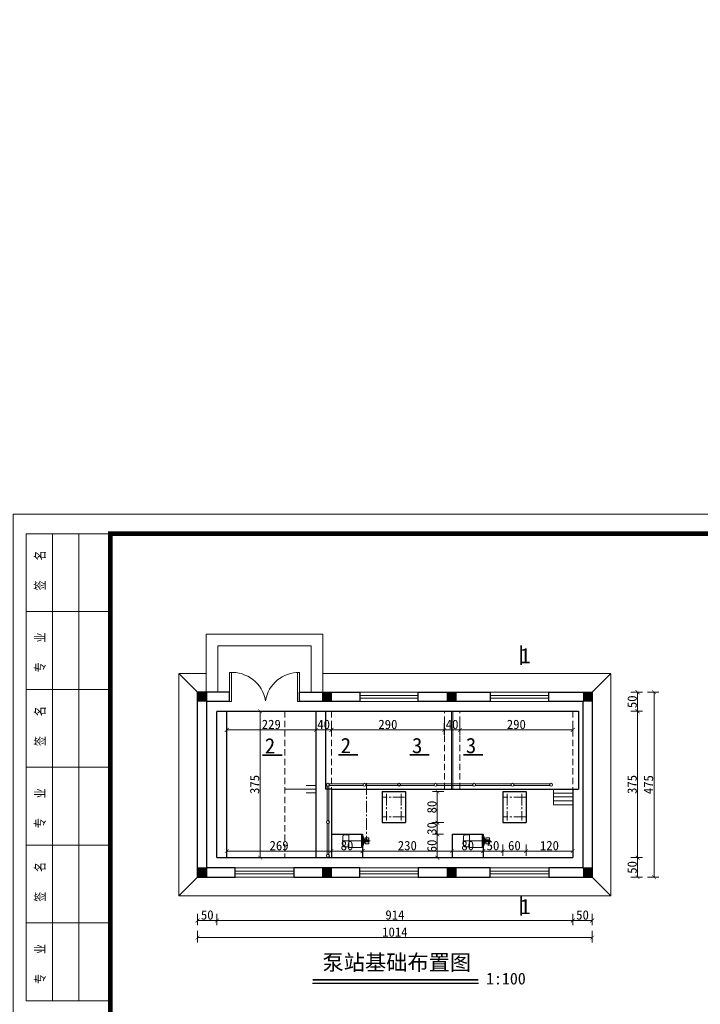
# Model space of a CAD drawing. Extents: x -13074 to 1448651, y 3648755 to 8081248.
# Tile 81 of 173: x 559942 to 560116, y 3858122 to 3858375. Entities that reach past the tile are written whole.
import ezdxf
from ezdxf.lldxf.tags import DXFTag

# ---------------------------------------------------------------- set-up
doc = ezdxf.new("R2010")
doc.units = 0
doc.header["$PDMODE"] = 32
doc.header["$PDSIZE"] = 0.2
for name, pattern in [('ACAD_ISO04W100', [30, 24, -3, 0, -3]), ('CENTER2', [1.125, 0.75, -0.125, 0.125, -0.125]), ('HIDDEN2', [0.1875, 0.125, -0.0625])]:
    doc.linetypes.add(name, pattern=pattern)
doc.layers.get('0').update_dxf_attribs({"linetype": 'CONTINUOUS'})
doc.layers.get('Defpoints').update_dxf_attribs({"linetype": 'CONTINUOUS'})
for name, color, linetype, lineweight in [('0.09标注线', 3, 'CONTINUOUS', 9), ('0.15虚线', 1, 'HIDDEN2', 15), ('0.30粗线', 7, 'CONTINUOUS', 30), ('0.30粗蓝', 4, 'CONTINUOUS', 30), ('SHEET', 1, 'CONTINUOUS', 15), ('文字', 7, 'CONTINUOUS', 15), ('新建路', 7, 'CONTINUOUS', 40), ('标注', 6, 'CONTINUOUS', 9), ('标注线', 7, 'CONTINUOUS', 18), ('粗实线', 1, 'CONTINUOUS', 40), ('粗线', 7, 'CONTINUOUS', 35), ('细实线', 3, 'CONTINUOUS', 20), ('细线', 7, 'CONTINUOUS', 15)]:
    doc.layers.add(name, color=color, linetype=linetype, lineweight=lineweight)
for name, color, linetype in [('DIM', 3, 'CONTINUOUS'), ('LVTRY', 6, 'CONTINUOUS'), ('PUB_DIM', 3, 'CONTINUOUS'), ('WINDOW', 4, 'CONTINUOUS')]:
    doc.layers.add(name, color=color, linetype=linetype)
doc.styles.add('-仿宋_GB2312', font='FangSong_GB2312.ttf')
doc.styles.add('FHZ', font='FangSong_GB2312.ttf', dxfattribs={"width": 0.707, "height": 300})
doc.styles.add('TSSD_Dimension', font='tssdeng.shx', dxfattribs={"width": 0.7, "bigfont": '1hztxt.shx'})
tags = doc.linetypes.add('CENTER', pattern=[2, 1.25, -0.25, 0.25, -0.25]).pattern_tags.tags
tags[10:11] = [DXFTag(74, 4), DXFTag(75, 0), DXFTag(340, '0'), DXFTag(46, 1.0), DXFTag(50, 0.0), DXFTag(44, 0.0), DXFTag(45, 0.0)]
tags[8:9] = [DXFTag(74, 4), DXFTag(75, 0), DXFTag(340, '0'), DXFTag(46, 1.0), DXFTag(50, 0.0), DXFTag(44, 0.0), DXFTag(45, 0.0)]
tags[6:7] = [DXFTag(74, 4), DXFTag(75, 0), DXFTag(340, '0'), DXFTag(46, 1.0), DXFTag(50, 0.0), DXFTag(44, 0.0), DXFTag(45, 0.0)]
tags[4:5] = [DXFTag(74, 4), DXFTag(75, 0), DXFTag(340, '0'), DXFTag(46, 1.0), DXFTag(50, 0.0), DXFTag(44, 0.0), DXFTag(45, 0.0)]
doc.dimstyles.new('TSSD_100_100', dxfattribs={"dimtxt": 300, "dimasz": 100, "dimexe": 100, "dimexo": 250, "dimgap": 100, "dimtad": 1, "dimdec": 0, "dimzin": 0, "dimdsep": 46, "dimtxsty": 'TSSD_Dimension', "dimblk": 'ARCHTICK', "dimcen": 0, "dimdle": 100, "dimclrt": 7, "dimadec": 0, "dimazin": 0, "dimtfac": 1, "dimtdec": 0, "dimtix": 1, "dimtmove": 2, "dimatfit": 3, "dimfxl": 1, "dimtolj": 1, "dimtzin": 0, "dimarcsym": 0})
doc.dimstyles.new('zzzz STANDARD', dxfattribs={"dimtxt": 2.3, "dimasz": 1, "dimexe": 1.25, "dimexo": 1.5, "dimgap": 0.2, "dimtad": 1, "dimdec": 0, "dimlfac": 10, "dimzin": 0, "dimdsep": 46, "dimtxsty": '-仿宋_GB2312', "dimblk": 'ARCHTICK', "dimcen": 0.09, "dimadec": 0, "dimazin": 0, "dimtfac": 1, "dimtdec": 0, "dimtix": 1, "dimtmove": 2, "dimatfit": 3, "dimfxl": 1.7, "dimfxlon": 1, "dimtolj": 1, "dimtzin": 0, "dimlwd": 9, "dimlwe": 9, "dimarcsym": 0})

# ---------------------------------------------------------------- blocks, each defined once
blk = doc.blocks.new('_ARCHTICK')
at = {"color": 0, "linetype": 'ByBlock', "const_width": 0.15}
blk.add_lwpolyline([(-0.5, -0.5), (0.5, 0.5)], dxfattribs=at)
blk = doc.blocks.new('*D1656')
at = {"layer": 'Defpoints', "color": 0, "lineweight": 13}
for p in [(795706, 267581), (795535, 266220), (795733, 266164), (795134, 265865), (795134, 265865)]:
    blk.add_point(p, dxfattribs=at)
at = {"layer": 'PUB_DIM', "color": 0, "lineweight": -2}
blk.add_arc((795134, 265865), 536, 26.5651, 71.5651, dxfattribs=at)
at = {"layer": 'PUB_DIM', "color": 0, "lineweight": -2, "xscale": 100, "yscale": 100, "zscale": 100}
for p, rotation in [((795303, 266373), 161.5650511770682), ((795614, 266104), 296.5650511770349)]:
    blk.add_blockref('_ARCHTICK', p, dxfattribs=dict(at, rotation=rotation))
blk = doc.blocks.new('*D3154')
at = {"layer": 'Defpoints', "color": 0, "linetype": 'Continuous', "lineweight": 13}
for p in [(560025.24, 3858197.53, -1.09), (560003.43, 3858159.93), (560011.74, 3858159.93, -1.09)]:
    blk.add_point(p, dxfattribs=at)
at = {"layer": '新建路', "color": 0, "linetype": 'Continuous', "lineweight": 9}
for p, q in [((560005.13, 3858197.53), (560002.18, 3858197.53)), ((560003.43, 3858197.53), (560003.43, 3858159.93)), ((560005.11, 3858159.93), (560002.18, 3858159.93))]:
    blk.add_line(p, q, dxfattribs=at)
for p, rotation in [((560003.43, 3858197.53), 90), ((560003.43, 3858159.93), 270)]:
    blk.add_blockref('_ARCHTICK', p, dxfattribs=dict(at, rotation=rotation))
at = {"layer": '新建路', "color": 0, "linetype": 'Continuous', "lineweight": 13, "insert": (560002.03, 3858178.73), "char_height": 2.4, "attachment_point": 5, "rotation": 90, "style": '-仿宋_GB2312'}
blk.add_mtext('\\A1;375', dxfattribs=at)
blk = doc.blocks.new('*D3155')
at = {"layer": 'Defpoints', "color": 0, "linetype": 'Continuous', "lineweight": 13}
for p in [(559994.84, 3858197.43, -1.09), (560017.74, 3858197.53, -1.09), (560017.74, 3858192.74)]:
    blk.add_point(p, dxfattribs=at)
at = {"layer": '新建路', "color": 0, "linetype": 'Continuous', "lineweight": 9}
for p, q in [((559994.84, 3858194.39), (559994.84, 3858191.49)), ((560017.74, 3858194.39), (560017.74, 3858191.49)), ((559994.84, 3858192.74), (560017.74, 3858192.74))]:
    blk.add_line(p, q, dxfattribs=at)
at = {"layer": '新建路', "color": 0, "linetype": 'Continuous', "lineweight": 9, "rotation": 180}
blk.add_blockref('_ARCHTICK', (559994.84, 3858192.74), dxfattribs=at)
at = {"layer": '新建路', "color": 0, "linetype": 'Continuous', "lineweight": 9}
blk.add_blockref('_ARCHTICK', (560017.74, 3858192.74), dxfattribs=at)
at = {"layer": '新建路', "color": 0, "linetype": 'Continuous', "lineweight": 13, "insert": (560006.29, 3858194.14), "char_height": 2.4, "attachment_point": 5, "style": '-仿宋_GB2312'}
blk.add_mtext('\\A1;229', dxfattribs=at)
blk = doc.blocks.new('*D3156')
at = {"layer": 'Defpoints', "color": 0, "linetype": 'Continuous', "lineweight": 13}
for p in [(560021.74, 3858197.53, -1.09), (560050.74, 3858197.53), (560050.74, 3858192.74)]:
    blk.add_point(p, dxfattribs=at)
at = {"layer": '新建路', "color": 0, "linetype": 'Continuous', "lineweight": 9}
for p, q in [((560021.74, 3858194.39), (560021.74, 3858191.49)), ((560050.74, 3858194.44), (560050.74, 3858191.49)), ((560021.74, 3858192.74), (560050.74, 3858192.74))]:
    blk.add_line(p, q, dxfattribs=at)
at = {"layer": '新建路', "color": 0, "linetype": 'Continuous', "lineweight": 9, "rotation": 180}
blk.add_blockref('_ARCHTICK', (560021.74, 3858192.74), dxfattribs=at)
at = {"layer": '新建路', "color": 0, "linetype": 'Continuous', "lineweight": 9}
blk.add_blockref('_ARCHTICK', (560050.74, 3858192.74), dxfattribs=at)
at = {"layer": '新建路', "color": 0, "linetype": 'Continuous', "lineweight": 13, "insert": (560036.24, 3858194.14), "char_height": 2.4, "attachment_point": 5, "style": '-仿宋_GB2312'}
blk.add_mtext('\\A1;290', dxfattribs=at)
blk = doc.blocks.new('*D3157')
at = {"layer": 'Defpoints', "color": 0, "linetype": 'Continuous', "lineweight": 13}
for p in [(560054.74, 3858197.53), (560083.74, 3858197.53, -1.09), (560083.74, 3858192.74)]:
    blk.add_point(p, dxfattribs=at)
at = {"layer": '新建路', "color": 0, "linetype": 'Continuous', "lineweight": 9}
for p, q in [((560054.74, 3858194.44), (560054.74, 3858191.49)), ((560083.74, 3858194.39), (560083.74, 3858191.49)), ((560054.74, 3858192.74), (560083.74, 3858192.74))]:
    blk.add_line(p, q, dxfattribs=at)
at = {"layer": '新建路', "color": 0, "linetype": 'Continuous', "lineweight": 9, "rotation": 180}
blk.add_blockref('_ARCHTICK', (560054.74, 3858192.74), dxfattribs=at)
at = {"layer": '新建路', "color": 0, "linetype": 'Continuous', "lineweight": 9}
blk.add_blockref('_ARCHTICK', (560083.74, 3858192.74), dxfattribs=at)
at = {"layer": '新建路', "color": 0, "linetype": 'Continuous', "lineweight": 13, "insert": (560069.24, 3858194.14), "char_height": 2.4, "attachment_point": 5, "style": '-仿宋_GB2312'}
blk.add_mtext('\\A1;290', dxfattribs=at)
blk = doc.blocks.new('*D3160')
at = {"layer": 'Defpoints', "color": 0, "linetype": 'Continuous', "lineweight": 13}
for p in [(560060.74, 3858161.61), (560052.74, 3858159.93, -1.09), (560060.74, 3858159.93, -1.09)]:
    blk.add_point(p, dxfattribs=at)
at = {"layer": '新建路', "color": 0, "linetype": 'Continuous', "lineweight": 9}
for p, q in [((560052.74, 3858161.69), (560052.74, 3858162.86)), ((560052.74, 3858161.61), (560060.74, 3858161.61)), ((560060.74, 3858161.69), (560060.74, 3858162.86))]:
    blk.add_line(p, q, dxfattribs=at)
at = {"layer": '新建路', "color": 0, "linetype": 'Continuous', "lineweight": 9, "rotation": 180}
blk.add_blockref('_ARCHTICK', (560052.74, 3858161.61), dxfattribs=at)
at = {"layer": '新建路', "color": 0, "linetype": 'Continuous', "lineweight": 9}
blk.add_blockref('_ARCHTICK', (560060.74, 3858161.61), dxfattribs=at)
at = {"layer": '新建路', "color": 0, "linetype": 'Continuous', "lineweight": 13, "insert": (560056.74, 3858163.01), "char_height": 2.4, "attachment_point": 5, "style": '-仿宋_GB2312'}
blk.add_mtext('\\A1;80', dxfattribs=at)
blk = doc.blocks.new('*D3162')
at = {"layer": 'Defpoints', "color": 0, "linetype": 'Continuous', "lineweight": 13}
for p in [(560071.74, 3858168.93, -1.09), (560083.74, 3858168.03, -1.09), (560083.74, 3858161.61)]:
    blk.add_point(p, dxfattribs=at)
at = {"layer": '新建路', "color": 0, "linetype": 'Continuous', "lineweight": 9}
for p, q in [((560071.74, 3858163.29), (560071.74, 3858160.36)), ((560071.74, 3858161.61), (560083.74, 3858161.61)), ((560083.74, 3858163.28), (560083.74, 3858160.36))]:
    blk.add_line(p, q, dxfattribs=at)
at = {"layer": '新建路', "color": 0, "linetype": 'Continuous', "lineweight": 9, "rotation": 180}
blk.add_blockref('_ARCHTICK', (560071.74, 3858161.61), dxfattribs=at)
at = {"layer": '新建路', "color": 0, "linetype": 'Continuous', "lineweight": 9}
blk.add_blockref('_ARCHTICK', (560083.74, 3858161.61), dxfattribs=at)
at = {"layer": '新建路', "color": 0, "linetype": 'Continuous', "lineweight": 13, "insert": (560077.74, 3858163.01), "char_height": 2.4, "attachment_point": 5, "style": '-仿宋_GB2312'}
blk.add_mtext('\\A1;120', dxfattribs=at)
blk = doc.blocks.new('*D3163')
at = {"layer": 'Defpoints', "color": 0, "linetype": 'Continuous', "lineweight": 13}
for p in [(560048.94, 3858165.93), (560052.74, 3858165.93, -1.09), (560052.74, 3858159.93, -1.09)]:
    blk.add_point(p, dxfattribs=at)
at = {"layer": '新建路', "color": 0, "linetype": 'Continuous', "lineweight": 9}
for p, q in [((560050.57, 3858165.93), (560047.69, 3858165.93)), ((560048.94, 3858159.93), (560048.94, 3858165.93)), ((560050.57, 3858159.93), (560047.69, 3858159.93))]:
    blk.add_line(p, q, dxfattribs=at)
for p, rotation in [((560048.94, 3858165.93), 90), ((560048.94, 3858159.93), 270)]:
    blk.add_blockref('_ARCHTICK', p, dxfattribs=dict(at, rotation=rotation))
at = {"layer": '新建路', "color": 0, "linetype": 'Continuous', "lineweight": 13, "insert": (560047.54, 3858162.93), "char_height": 2.4, "attachment_point": 5, "rotation": 90, "style": '-仿宋_GB2312'}
blk.add_mtext('\\A1;60', dxfattribs=at)
blk = doc.blocks.new('*D3164')
at = {"layer": 'Defpoints', "color": 0, "linetype": 'Continuous', "lineweight": 13}
for p in [(560048.94, 3858168.93), (560065.74, 3858168.93, -1.09), (560052.74, 3858165.93, -1.09)]:
    blk.add_point(p, dxfattribs=at)
at = {"layer": '新建路', "color": 0, "linetype": 'Continuous', "lineweight": 9}
for p, q in [((560048.94, 3858168.93), (560048.94, 3858169.93)), ((560050.63, 3858168.93), (560047.69, 3858168.93)), ((560048.94, 3858165.93), (560048.94, 3858168.93)), ((560050.57, 3858165.93), (560047.69, 3858165.93)), ((560048.94, 3858165.93), (560048.94, 3858164.93))]:
    blk.add_line(p, q, dxfattribs=at)
for p, rotation in [((560048.94, 3858168.93), 270), ((560048.94, 3858165.93), 90)]:
    blk.add_blockref('_ARCHTICK', p, dxfattribs=dict(at, rotation=rotation))
at = {"layer": '新建路', "color": 0, "linetype": 'Continuous', "lineweight": 13, "insert": (560047.54, 3858167.43), "char_height": 2.4, "attachment_point": 5, "rotation": 90, "style": '-仿宋_GB2312'}
blk.add_mtext('\\A1;30', dxfattribs=at)
blk = doc.blocks.new('*D3165')
at = {"layer": 'Defpoints', "color": 0, "linetype": 'Continuous', "lineweight": 13}
for p in [(560029.74, 3858161.61), (560029.74, 3858159.93, -1.09), (560052.74, 3858159.93, -1.09)]:
    blk.add_point(p, dxfattribs=at)
at = {"layer": '新建路', "color": 0, "linetype": 'Continuous', "lineweight": 9}
for p, q in [((560029.74, 3858161.69), (560029.74, 3858162.86)), ((560052.74, 3858161.61), (560029.74, 3858161.61)), ((560052.74, 3858161.69), (560052.74, 3858162.86))]:
    blk.add_line(p, q, dxfattribs=at)
at = {"layer": '新建路', "color": 0, "linetype": 'Continuous', "lineweight": 9, "rotation": 180}
blk.add_blockref('_ARCHTICK', (560029.74, 3858161.61), dxfattribs=at)
at = {"layer": '新建路', "color": 0, "linetype": 'Continuous', "lineweight": 9}
blk.add_blockref('_ARCHTICK', (560052.74, 3858161.61), dxfattribs=at)
at = {"layer": '新建路', "color": 0, "linetype": 'Continuous', "lineweight": 13, "insert": (560041.24, 3858163.01), "char_height": 2.4, "attachment_point": 5, "style": '-仿宋_GB2312'}
blk.add_mtext('\\A1;230', dxfattribs=at)
blk = doc.blocks.new('*D3166')
at = {"layer": 'Defpoints', "color": 0, "linetype": 'Continuous', "lineweight": 13}
for p in [(560021.74, 3858161.61), (560021.74, 3858159.93, -1.09), (560029.74, 3858159.93, -1.09)]:
    blk.add_point(p, dxfattribs=at)
at = {"layer": '新建路', "color": 0, "linetype": 'Continuous', "lineweight": 9}
for p, q in [((560021.74, 3858161.69), (560021.74, 3858162.86)), ((560029.74, 3858161.61), (560021.74, 3858161.61)), ((560029.74, 3858161.69), (560029.74, 3858162.86))]:
    blk.add_line(p, q, dxfattribs=at)
at = {"layer": '新建路', "color": 0, "linetype": 'Continuous', "lineweight": 9, "rotation": 180}
blk.add_blockref('_ARCHTICK', (560021.74, 3858161.61), dxfattribs=at)
at = {"layer": '新建路', "color": 0, "linetype": 'Continuous', "lineweight": 9}
blk.add_blockref('_ARCHTICK', (560029.74, 3858161.61), dxfattribs=at)
at = {"layer": '新建路', "color": 0, "linetype": 'Continuous', "lineweight": 13, "insert": (560025.74, 3858163.01), "char_height": 2.4, "attachment_point": 5, "style": '-仿宋_GB2312'}
blk.add_mtext('\\A1;80', dxfattribs=at)
blk = doc.blocks.new('*D3167')
at = {"layer": 'Defpoints', "color": 0, "linetype": 'Continuous', "lineweight": 13}
for p in [(559994.84, 3858161.61), (559994.84, 3858159.93, -1.09), (560021.74, 3858159.93, -1.09)]:
    blk.add_point(p, dxfattribs=at)
at = {"layer": '新建路', "color": 0, "linetype": 'Continuous', "lineweight": 9}
for p, q in [((559994.84, 3858161.69), (559994.84, 3858162.86)), ((560021.74, 3858161.61), (559994.84, 3858161.61)), ((560021.74, 3858161.69), (560021.74, 3858162.86))]:
    blk.add_line(p, q, dxfattribs=at)
at = {"layer": '新建路', "color": 0, "linetype": 'Continuous', "lineweight": 9, "rotation": 180}
blk.add_blockref('_ARCHTICK', (559994.84, 3858161.61), dxfattribs=at)
at = {"layer": '新建路', "color": 0, "linetype": 'Continuous', "lineweight": 9}
blk.add_blockref('_ARCHTICK', (560021.74, 3858161.61), dxfattribs=at)
at = {"layer": '新建路', "color": 0, "linetype": 'Continuous', "lineweight": 13, "insert": (560008.29, 3858163.01), "char_height": 2.4, "attachment_point": 5, "style": '-仿宋_GB2312'}
blk.add_mtext('\\A1;269', dxfattribs=at)
blk = doc.blocks.new('*D3169')
at = {"layer": 'Defpoints', "color": 0, "linetype": 'Continuous', "lineweight": 13}
for p in [(560017.74, 3858197.53, -1.09), (560021.74, 3858197.53, -1.09), (560021.74, 3858192.74)]:
    blk.add_point(p, dxfattribs=at)
at = {"layer": '新建路', "color": 0, "linetype": 'Continuous', "lineweight": 9}
for p, q in [((560017.74, 3858194.39), (560017.74, 3858191.49)), ((560021.74, 3858194.39), (560021.74, 3858191.49)), ((560017.74, 3858192.74), (560021.74, 3858192.74))]:
    blk.add_line(p, q, dxfattribs=at)
at = {"layer": '新建路', "color": 0, "linetype": 'Continuous', "lineweight": 9, "rotation": 180}
blk.add_blockref('_ARCHTICK', (560017.74, 3858192.74), dxfattribs=at)
at = {"layer": '新建路', "color": 0, "linetype": 'Continuous', "lineweight": 9}
blk.add_blockref('_ARCHTICK', (560021.74, 3858192.74), dxfattribs=at)
at = {"layer": '新建路', "color": 0, "linetype": 'Continuous', "lineweight": 13, "insert": (560019.74, 3858194.14), "char_height": 2.4, "attachment_point": 5, "style": '-仿宋_GB2312'}
blk.add_mtext('\\A1;40', dxfattribs=at)
blk = doc.blocks.new('*D3538')
at = {"layer": 'Defpoints', "color": 0, "linetype": 'Continuous', "lineweight": 13}
for p in [(559987.34, 3858154.93, -1.09), (560088.74, 3858154.93, -1.09), (559987.34, 3858139.4)]:
    blk.add_point(p, dxfattribs=at)
at = {"layer": '新建路', "color": 0, "linetype": 'Continuous', "lineweight": 9}
for p, q in [((559987.34, 3858141.1), (559987.34, 3858138.15)), ((560088.74, 3858139.4), (559987.34, 3858139.4)), ((560088.74, 3858141.1), (560088.74, 3858138.15))]:
    blk.add_line(p, q, dxfattribs=at)
at = {"layer": '新建路', "color": 0, "linetype": 'Continuous', "lineweight": 9, "rotation": 180}
blk.add_blockref('_ARCHTICK', (559987.34, 3858139.4), dxfattribs=at)
at = {"layer": '新建路', "color": 0, "linetype": 'Continuous', "lineweight": 9}
blk.add_blockref('_ARCHTICK', (560088.74, 3858139.4), dxfattribs=at)
at = {"layer": '新建路', "color": 0, "linetype": 'Continuous', "lineweight": 13, "insert": (560038.04, 3858140.8), "char_height": 2.4, "attachment_point": 5, "style": '-仿宋_GB2312'}
blk.add_mtext('\\A1;1014', dxfattribs=at)
blk = doc.blocks.new('123')
at = {"layer": 'PUB_DIM', "color": 7}
dim = blk.add_angular_dim_2l(base=(795535.2, 266220.4), line1=((795732.5, 266163.8), (795133.8, 265864.5)), line2=((795133.8, 265864.5), (795706, 267580.9)), text=' ', dimstyle='TSSD_100_100', dxfattribs=at)
dim.commit()
dim.dimension.update_dxf_attribs({"geometry": '*D1656', "text_midpoint": (426562.1, 722353.3)})

msp = doc.modelspace()

# ---------------------------------------------------------------- hatches: boundary and pattern name
at = {"linetype": 'Continuous', "lineweight": 13}
h = msp.add_hatch(color=256, dxfattribs=at)
h.paths.add_polyline_path([(559989.743, 3858201.228), (559988.543, 3858201.228), (559988.543, 3858202.428), (559989.743, 3858202.428)])
h.paths.add_polyline_path([(559988.543, 3858200.028), (559987.343, 3858200.028), (559987.343, 3858201.228), (559988.543, 3858201.228)])
h.paths.add_polyline_path([(559988.543, 3858201.228), (559987.343, 3858201.228), (559987.343, 3858202.428), (559988.543, 3858202.428)])
h.paths.add_polyline_path([(559989.743, 3858200.028), (559988.543, 3858200.028), (559988.543, 3858201.228), (559989.743, 3858201.228)])
h = msp.add_hatch(color=256, dxfattribs=at)
h.paths.add_polyline_path([(560021.743, 3858201.228), (560020.543, 3858201.228), (560020.543, 3858202.428), (560021.743, 3858202.428)])
h.paths.add_polyline_path([(560020.543, 3858200.028), (560019.343, 3858200.028), (560019.343, 3858201.228), (560020.543, 3858201.228)])
h.paths.add_polyline_path([(560020.543, 3858201.228), (560019.343, 3858201.228), (560019.343, 3858202.428), (560020.543, 3858202.428)])
h.paths.add_polyline_path([(560021.743, 3858200.028), (560020.543, 3858200.028), (560020.543, 3858201.228), (560021.743, 3858201.228)])
h = msp.add_hatch(color=256, dxfattribs=at)
h.paths.add_polyline_path([(560053.743, 3858201.228), (560052.543, 3858201.228), (560052.543, 3858202.428), (560053.743, 3858202.428)])
h.paths.add_polyline_path([(560052.543, 3858200.028), (560051.343, 3858200.028), (560051.343, 3858201.228), (560052.543, 3858201.228)])
h.paths.add_polyline_path([(560052.543, 3858201.228), (560051.343, 3858201.228), (560051.343, 3858202.428), (560052.543, 3858202.428)])
h.paths.add_polyline_path([(560053.743, 3858200.028), (560052.543, 3858200.028), (560052.543, 3858201.228), (560053.743, 3858201.228)])
h = msp.add_hatch(color=256, dxfattribs=at)
h.paths.add_polyline_path([(560088.743, 3858201.228), (560087.543, 3858201.228), (560087.543, 3858202.428), (560088.743, 3858202.428)])
h.paths.add_polyline_path([(560087.543, 3858200.028), (560086.343, 3858200.028), (560086.343, 3858201.228), (560087.543, 3858201.228)])
h.paths.add_polyline_path([(560087.543, 3858201.228), (560086.343, 3858201.228), (560086.343, 3858202.428), (560087.543, 3858202.428)])
h.paths.add_polyline_path([(560088.743, 3858200.028), (560087.543, 3858200.028), (560087.543, 3858201.228), (560088.743, 3858201.228)])
h = msp.add_hatch(color=256, dxfattribs=at)
h.paths.add_polyline_path([(559988.543, 3858157.33), (559989.743, 3858157.33), (559989.743, 3858156.13), (559988.543, 3858156.13)])
h.paths.add_polyline_path([(559988.543, 3858156.13), (559988.543, 3858154.93), (559987.343, 3858154.93), (559987.343, 3858156.13)])
h.paths.add_polyline_path([(559988.543, 3858156.13), (559987.343, 3858156.13), (559987.343, 3858157.33), (559988.543, 3858157.33)])
h.paths.add_polyline_path([(559988.543, 3858156.13), (559989.743, 3858156.13), (559989.743, 3858154.93), (559988.543, 3858154.93)])
h = msp.add_hatch(color=256, dxfattribs=at)
h.paths.add_polyline_path([(560021.743, 3858156.13), (560020.543, 3858156.13), (560020.543, 3858157.33), (560021.743, 3858157.33)])
h.paths.add_polyline_path([(560020.543, 3858154.93), (560019.343, 3858154.93), (560019.343, 3858156.13), (560020.543, 3858156.13)])
h.paths.add_polyline_path([(560020.543, 3858156.13), (560019.343, 3858156.13), (560019.343, 3858157.33), (560020.543, 3858157.33)])
h.paths.add_polyline_path([(560021.743, 3858154.93), (560020.543, 3858154.93), (560020.543, 3858156.13), (560021.743, 3858156.13)])
h = msp.add_hatch(color=256, dxfattribs=at)
h.paths.add_polyline_path([(560053.743, 3858156.13), (560052.543, 3858156.13), (560052.543, 3858157.33), (560053.743, 3858157.33)])
h.paths.add_polyline_path([(560052.543, 3858154.93), (560051.343, 3858154.93), (560051.343, 3858156.13), (560052.543, 3858156.13)])
h.paths.add_polyline_path([(560052.543, 3858156.13), (560051.343, 3858156.13), (560051.343, 3858157.33), (560052.543, 3858157.33)])
h.paths.add_polyline_path([(560053.743, 3858154.93), (560052.543, 3858154.93), (560052.543, 3858156.13), (560053.743, 3858156.13)])
h = msp.add_hatch(color=256, dxfattribs=at)
h.paths.add_polyline_path([(560088.743, 3858156.13), (560087.543, 3858156.13), (560087.543, 3858157.33), (560088.743, 3858157.33)])
h.paths.add_polyline_path([(560087.543, 3858154.93), (560086.343, 3858154.93), (560086.343, 3858156.13), (560087.543, 3858156.13)])
h.paths.add_polyline_path([(560087.543, 3858156.13), (560086.343, 3858156.13), (560086.343, 3858157.33), (560087.543, 3858157.33)])
h.paths.add_polyline_path([(560088.743, 3858154.93), (560087.543, 3858154.93), (560087.543, 3858156.13), (560088.743, 3858156.13)])
h = msp.add_hatch(color=256, dxfattribs=at)
h.paths.add_polyline_path([(560088.743, 3858156.031), (560087.543, 3858156.031), (560087.543, 3858157.231), (560088.743, 3858157.231)])
h.paths.add_polyline_path([(560087.543, 3858154.831), (560086.343, 3858154.831), (560086.343, 3858156.031), (560087.543, 3858156.031)])
h.paths.add_polyline_path([(560087.543, 3858156.031), (560086.343, 3858156.031), (560086.343, 3858157.231), (560087.543, 3858157.231)])
h.paths.add_polyline_path([(560088.743, 3858154.831), (560087.543, 3858154.831), (560087.543, 3858156.031), (560088.743, 3858156.031)])

# ---------------------------------------------------------------- linework, layer by layer
for p, q in [((559989.743, 3858202.428, -1.093), (559987.343, 3858202.428, -1.093)), ((559989.743, 3858202.428, -1.093), (559989.743, 3858200.028, -1.093)), ((560021.743, 3858202.428, -1.093), (560019.343, 3858202.428, -1.093)), ((560021.743, 3858202.428, -1.093), (560021.743, 3858200.028, -1.093)), ((560053.743, 3858202.428, -1.093), (560051.343, 3858202.428, -1.093)), ((560053.743, 3858202.428, -1.093), (560053.743, 3858200.028, -1.093)), ((560088.743, 3858202.428, -1.093), (560086.343, 3858202.428, -1.093)), ((560088.743, 3858202.428, -1.093), (560088.743, 3858200.028, -1.093)), ((559989.743, 3858157.33, -1.089), (559987.343, 3858157.33, -1.089)), ((559989.743, 3858157.33, -1.089), (559989.743, 3858154.93, -1.089)), ((560021.743, 3858157.33, -1.089), (560019.343, 3858157.33, -1.089)), ((560021.743, 3858157.33, -1.089), (560021.743, 3858154.93, -1.089)), ((560053.743, 3858157.33, -1.089), (560051.343, 3858157.33, -1.089)), ((560053.743, 3858157.33, -1.089), (560053.743, 3858154.93, -1.089)), ((560088.743, 3858157.33, -1.089), (560086.343, 3858157.33, -1.089)), ((560088.743, 3858157.231, -1.086), (560086.343, 3858157.231, -1.086)), ((560088.743, 3858157.33, -1.089), (560088.743, 3858154.93, -1.089)), ((560088.743, 3858157.231, -1.086), (560088.743, 3858154.831, -1.086))]:
    msp.add_line(p, q, dxfattribs=at)
msp.add_line((560059.511, 3858127.608), (560016.88, 3858127.635))
at = {"const_width": 0.461}
msp.add_lwpolyline([(560059.511, 3858128.535), (560016.936, 3858128.535)], dxfattribs=at)
at = {"layer": '0.09标注线', "linetype": 'Continuous', "lineweight": 35}
for p, q in [((560070.439, 3858214.424), (560070.439, 3858209.436)), ((560004.056, 3858186.23), (560009.044, 3858186.23)), ((560023.533, 3858186.315), (560028.52, 3858186.315)), ((560041.856, 3858186.315), (560046.844, 3858186.315)), ((560055.686, 3858186.315), (560060.674, 3858186.315)), ((560070.439, 3858150.017), (560070.439, 3858145.03))]:
    msp.add_line(p, q, dxfattribs=at)
at = {"layer": '0.09标注线', "linetype": 'Continuous', "lineweight": 13}
for p, q in [((559996.043, 3858200.028, -1.093), (559995.543, 3858200.028, -1.093)), ((560013.043, 3858200.028, -1.093), (560013.543, 3858200.028, -1.093)), ((560020.64, 3858178.328, -1.093), (560020.64, 3858169.376, -1.093)), ((560021.04, 3858178.328, -1.093), (560021.04, 3858169.376, -1.093)), ((560021.157, 3858178.846, -1.093), (560029.911, 3858178.846, -1.093)), ((560021.157, 3858178.446, -1.093), (560029.911, 3858178.446, -1.093)), ((560030.545, 3858178.846, -1.093), (560039.299, 3858178.846, -1.093)), ((560030.545, 3858178.446, -1.093), (560039.299, 3858178.446, -1.093)), ((560039.434, 3858178.846, -1.093), (560048.187, 3858178.846, -1.093)), ((560039.434, 3858178.446, -1.093), (560048.187, 3858178.446, -1.093)), ((560048.822, 3858178.846, -1.093), (560058.075, 3858178.846, -1.093)), ((560048.822, 3858178.446, -1.093), (560058.075, 3858178.446, -1.093)), ((560058.71, 3858178.846, -1.093), (560067.963, 3858178.846, -1.093)), ((560058.71, 3858178.446, -1.093), (560067.963, 3858178.446, -1.093)), ((560068.598, 3858178.846, -1.093), (560077.851, 3858178.846, -1.093)), ((560068.598, 3858178.446, -1.093), (560077.851, 3858178.446, -1.093)), ((560020.64, 3858168.742, -1.093), (560020.64, 3858160.722, -1.093)), ((560021.04, 3858168.742, -1.093), (560021.04, 3858160.722, -1.093))]:
    msp.add_line(p, q, dxfattribs=at)
at = {"layer": '0.09标注线', "color": 4, "linetype": 'Continuous', "lineweight": 30}
for p, q in [((560017.743, 3858197.526, -1.093), (560017.743, 3858159.928, -1.089)), ((560020.243, 3858197.526, -1.093), (560020.243, 3858177.526, -1.091)), ((560021.743, 3858177.526, -1.091), (560020.243, 3858177.526, -1.091)), ((560021.743, 3858177.526, -1.093), (560085.243, 3858177.526, -1.093)), ((560021.743, 3858177.526, -1.091), (560021.743, 3858159.928, -1.089)), ((560021.743, 3858165.928, -1.089), (560029.743, 3858165.928, -1.089)), ((560029.743, 3858165.928, -1.089), (560029.743, 3858159.928, -1.089)), ((560052.743, 3858165.928, -1.089), (560060.743, 3858165.928, -1.089)), ((560052.743, 3858165.928, -1.089), (560052.743, 3858159.928, -1.089)), ((560060.743, 3858165.928, -1.089), (560060.743, 3858159.928, -1.089))]:
    msp.add_line(p, q, dxfattribs=at)
at = {"layer": '0.09标注线', "color": 4, "linetype": 'Continuous', "lineweight": 20}
for p, q in [((560052.543, 3858177.526), (560052.543, 3858197.526)), ((560052.943, 3858177.526), (560052.943, 3858197.526))]:
    msp.add_line(p, q, dxfattribs=at)
at = {"layer": '0.09标注线'}
for p, q in [((560078.743, 3858177.526, -1.093), (560078.743, 3858173.526, -1.093)), ((560085.243, 3858177.526, -1.093), (560078.743, 3858177.526, -1.093)), ((560083.743, 3858176.526, -1.093), (560078.743, 3858176.526, -1.093)), ((560083.743, 3858175.526, -1.093), (560078.743, 3858175.526, -1.093)), ((560083.743, 3858174.526, -1.093), (560078.743, 3858174.526, -1.093)), ((560083.743, 3858173.526, -1.093), (560078.743, 3858173.526, -1.093))]:
    msp.add_line(p, q, dxfattribs=at)
at = {"layer": '0.09标注线', "linetype": 'Continuous', "lineweight": 13}
for centre in [(560020.84, 3858178.646, -1.093), (560030.228, 3858178.646, -1.093), (560039.116, 3858178.646, -1.093), (560048.504, 3858178.646, -1.093), (560058.392, 3858178.646, -1.093), (560068.28, 3858178.646, -1.093), (560078.169, 3858178.646, -1.093), (560020.84, 3858169.059, -1.093), (560020.84, 3858160.405, -1.093)]:
    msp.add_circle(centre, 0.375, dxfattribs=at)
at = {"layer": '0.15虚线', "ltscale": 13}
for p, q in [((560009.743, 3858197.526, -1.092), (560009.743, 3858159.928, -1.091)), ((560021.743, 3858197.526, -1.093), (560021.743, 3858177.526, -1.091)), ((560083.743, 3858197.526, -1.089), (560083.743, 3858177.428, -1.089)), ((560055.243, 3858159.928, -1.089), (560055.243, 3858159.928, -1.089))]:
    msp.add_line(p, q, dxfattribs=at)
at = {"layer": '0.15虚线', "color": 4, "ltscale": 13}
for p, q in [((560050.743, 3858177.526), (560050.743, 3858197.526)), ((560054.743, 3858177.526), (560054.743, 3858197.526))]:
    msp.add_line(p, q, dxfattribs=at)
at = {"layer": '0.30粗线'}
for p, q in [((559995.543, 3858202.428, -1.093), (559987.343, 3858202.428, -1.093)), ((559987.343, 3858154.928, -1.093), (559987.343, 3858202.428, -1.093)), ((559995.543, 3858200.028, -1.093), (559995.543, 3858202.428, -1.093)), ((560013.543, 3858202.428, -1.093), (560029.043, 3858202.428, -1.093)), ((560013.543, 3858200.028, -1.093), (560013.543, 3858202.428, -1.093)), ((560029.043, 3858202.428, -1.093), (560029.043, 3858200.028, -1.093)), ((560044.043, 3858202.428, -1.093), (560062.543, 3858202.428, -1.093)), ((560044.043, 3858200.028, -1.093), (560044.043, 3858202.428, -1.093)), ((560062.543, 3858202.428, -1.093), (560062.543, 3858200.028, -1.093)), ((560077.543, 3858202.428, -1.093), (560088.743, 3858202.428, -1.093)), ((560077.543, 3858200.028, -1.093), (560077.543, 3858202.428, -1.093)), ((560088.743, 3858202.428, -1.089), (560088.743, 3858154.928, -1.089)), ((559989.743, 3858157.326, -1.093), (559989.743, 3858200.029, -1.093)), ((559995.543, 3858200.028, -1.093), (559989.743, 3858200.028, -1.093)), ((560029.043, 3858200.028, -1.093), (560013.543, 3858200.028, -1.093)), ((560062.543, 3858200.028, -1.093), (560044.043, 3858200.028, -1.093)), ((560086.343, 3858200.028, -1.093), (560077.543, 3858200.028, -1.093)), ((560086.343, 3858200.029, -1.089), (560086.343, 3858157.326, -1.089)), ((559997.043, 3858157.33, -1.089), (559989.743, 3858157.33, -1.089)), ((559997.043, 3858154.93, -1.089), (559997.043, 3858157.33, -1.089)), ((560029.043, 3858157.33, -1.089), (560012.043, 3858157.33, -1.089)), ((560012.043, 3858157.33, -1.089), (560012.043, 3858154.93, -1.089)), ((560029.043, 3858154.93, -1.089), (560029.043, 3858157.33, -1.089)), ((560062.543, 3858157.33, -1.089), (560044.043, 3858157.33, -1.089)), ((560044.043, 3858157.33, -1.089), (560044.043, 3858154.93, -1.089)), ((560062.543, 3858154.93, -1.089), (560062.543, 3858157.33, -1.089)), ((560086.343, 3858157.33, -1.089), (560077.543, 3858157.33, -1.089)), ((560077.543, 3858157.33, -1.089), (560077.543, 3858154.93, -1.089)), ((559987.343, 3858154.93, -1.089), (559997.043, 3858154.93, -1.089)), ((560012.043, 3858154.93, -1.089), (560029.043, 3858154.93, -1.089)), ((560044.043, 3858154.93, -1.089), (560062.543, 3858154.93, -1.089)), ((560077.543, 3858154.93, -1.089), (560088.743, 3858154.93, -1.089))]:
    msp.add_line(p, q, dxfattribs=at)
at = {"layer": '0.30粗线', "extrusion": (0, 0, -1)}
for p, q in [((560029.043, 3858202.428, -1.093), (560029.043, 3858200.028, -1.093)), ((560044.043, 3858200.028, -1.093), (560044.043, 3858202.428, -1.093)), ((560062.543, 3858202.428, -1.093), (560062.543, 3858200.028, -1.093)), ((560077.543, 3858200.028, -1.093), (560077.543, 3858202.428, -1.093)), ((559997.043, 3858154.93, -1.089), (559997.043, 3858157.33, -1.089)), ((560012.043, 3858157.33, -1.089), (560012.043, 3858154.93, -1.089)), ((560029.043, 3858154.93, -1.089), (560029.043, 3858157.33, -1.089)), ((560044.043, 3858157.33, -1.089), (560044.043, 3858154.93, -1.089)), ((560062.543, 3858154.93, -1.089), (560062.543, 3858157.33, -1.089)), ((560077.543, 3858157.33, -1.089), (560077.543, 3858154.93, -1.089))]:
    msp.add_line(p, q, dxfattribs=at)
at = {"layer": '0.30粗蓝', "color": 2, "lineweight": 30, "ltscale": 80}
for p, q in [((559992.343, 3858197.526, -1.093), (560085.243, 3858197.526, -1.093)), ((559992.343, 3858159.928, -1.089), (559992.343, 3858197.428, -1.089)), ((559994.843, 3858159.928, -1.089), (559994.843, 3858197.428, -1.089)), ((560085.243, 3858197.526, -1.093), (560085.243, 3858177.526, -1.09)), ((560034.743, 3858176.928, -1.089), (560040.743, 3858176.928, -1.089)), ((560034.743, 3858176.928, -1.089), (560034.743, 3858168.928, -1.089)), ((560040.743, 3858176.928, -1.089), (560040.743, 3858168.928, -1.089)), ((560065.743, 3858176.928, -1.089), (560071.743, 3858176.928, -1.089)), ((560065.743, 3858176.928, -1.089), (560065.743, 3858168.928, -1.089)), ((560071.743, 3858176.928, -1.089), (560071.743, 3858168.928, -1.089)), ((560083.743, 3858177.526, -1.089), (560083.743, 3858159.928, -1.089)), ((560034.743, 3858168.928, -1.089), (560040.743, 3858168.928, -1.089)), ((560065.743, 3858168.928, -1.089), (560071.743, 3858168.928, -1.089)), ((559992.343, 3858159.928, -1.089), (560083.743, 3858159.928, -1.089))]:
    msp.add_line(p, q, dxfattribs=at)
at = {"layer": 'LVTRY', "lineweight": 20}
for p, q in [((559989.543, 3858202.33, -1.089), (559989.543, 3858217.33, -1.089)), ((559989.543, 3858217.33, -1.089), (560019.543, 3858217.33, -1.089)), ((560019.543, 3858202.33, -1.089), (560019.543, 3858217.33, -1.089)), ((559992.543, 3858214.33, -1.089), (560016.543, 3858214.33, -1.089)), ((559992.543, 3858202.33, -1.089), (559992.543, 3858214.33, -1.089)), ((560016.543, 3858202.33, -1.089), (560016.543, 3858214.33, -1.089)), ((559987.343, 3858202.428, -1.093), (559982.543, 3858207.228, -1.093)), ((559982.543, 3858207.228, -1.093), (559989.543, 3858207.228, -1.093)), ((559982.543, 3858154.928, -1.089), (559982.543, 3858207.13, -1.089)), ((559982.543, 3858150.13, -1.093), (559982.543, 3858207.129, -1.093)), ((560019.543, 3858207.228, -1.093), (560093.543, 3858207.228, -1.093)), ((560088.743, 3858202.428, -1.093), (560093.543, 3858207.228, -1.093)), ((560093.545, 3858150.13, -1.089), (560093.543, 3858207.13, -1.089)), ((559987.343, 3858154.93, -1.089), (559982.543, 3858150.13, -1.093)), ((560093.543, 3858150.13, -1.089), (560088.743, 3858154.93, -1.089)), ((560093.543, 3858150.13, -1.089), (560088.743, 3858154.93, -1.089))]:
    msp.add_line(p, q, dxfattribs=at)
at = {"layer": 'LVTRY', "lineweight": 20, "extrusion": (0, 0, -1)}
msp.add_line((559982.543, 3858150.13, -1.089), (560093.545, 3858150.13, -1.089), dxfattribs=at)
at = {"layer": 'SHEET', "color": 7}
for p, q in [((559964.961, 3858243.144), (559943.361, 3858243.144)), ((559943.361, 3858243.144), (559964.961, 3858243.144)), ((559943.361, 3858243.144), (559943.361, 3858123.144)), ((559950.111, 3858243.144), (559950.111, 3858123.144)), ((559956.861, 3858243.144), (559956.861, 3858123.144)), ((559943.361, 3858223.144), (559964.961, 3858223.144)), ((559943.361, 3858203.144), (559964.961, 3858203.144)), ((559943.361, 3858203.144), (559964.961, 3858203.144)), ((559943.361, 3858203.144), (559964.961, 3858203.144)), ((559943.361, 3858183.144), (559964.961, 3858183.144)), ((559943.361, 3858163.144), (559964.961, 3858163.144)), ((559943.361, 3858163.144), (559964.961, 3858163.144)), ((559943.361, 3858143.144), (559964.961, 3858143.144)), ((559943.361, 3858123.144), (559964.961, 3858123.144))]:
    msp.add_line(p, q, dxfattribs=at)
msp.add_lwpolyline([(560359.96, 3857951.144), (559939.961, 3857951.144), (559939.961, 3858248.144), (560359.96, 3858248.144)], close=True, dxfattribs=at)
at = {"layer": 'SHEET', "color": 7, "const_width": 1.2}
msp.add_lwpolyline([(559964.961, 3858243.144), (560354.96, 3858243.144), (560354.96, 3857956.144), (559964.961, 3857956.144)], close=True, dxfattribs=at)
at = {"layer": 'WINDOW', "color": 7, "lineweight": 15, "extrusion": (0, 0, -1)}
for p, q in [((559995.543, 3858200.028, -1.093), (559995.543, 3858207.478, -1.093)), ((559996.043, 3858200.028, -1.093), (559996.043, 3858207.478, -1.093)), ((560013.043, 3858200.028, -1.093), (560013.043, 3858207.478, -1.093)), ((560013.543, 3858200.028, -1.093), (560013.543, 3858207.478, -1.093))]:
    msp.add_line(p, q, dxfattribs=at)
at = {"layer": 'WINDOW', "lineweight": 13, "extrusion": (0, 0, -1)}
for p, q in [((560029.043, 3858202.428, -1.093), (560044.043, 3858202.428, -1.093)), ((560062.543, 3858202.428, -1.093), (560077.543, 3858202.428, -1.093)), ((560044.043, 3858201.561, -1.093), (560029.043, 3858201.561, -1.093)), ((560044.043, 3858200.895, -1.093), (560029.043, 3858200.895, -1.093)), ((560029.043, 3858200.028, -1.093), (560044.043, 3858200.028, -1.093)), ((560077.543, 3858201.561, -1.093), (560062.543, 3858201.561, -1.093)), ((560077.543, 3858200.895, -1.093), (560062.543, 3858200.895, -1.093)), ((560062.543, 3858200.028, -1.093), (560077.543, 3858200.028, -1.093)), ((559997.043, 3858157.33, -1.089), (560012.043, 3858157.33, -1.089)), ((560012.043, 3858156.463, -1.089), (559997.043, 3858156.463, -1.089)), ((560029.043, 3858157.33, -1.089), (560044.043, 3858157.33, -1.089)), ((560044.043, 3858156.463, -1.089), (560029.043, 3858156.463, -1.089)), ((560077.543, 3858157.33, -1.089), (560062.543, 3858157.33, -1.089)), ((560077.543, 3858156.463, -1.089), (560062.543, 3858156.463, -1.089)), ((560012.043, 3858155.796, -1.089), (559997.043, 3858155.796, -1.089)), ((559997.043, 3858154.93, -1.089), (560012.043, 3858154.93, -1.089)), ((560044.043, 3858155.796, -1.089), (560029.043, 3858155.796, -1.089)), ((560029.043, 3858154.93, -1.089), (560044.043, 3858154.93, -1.089)), ((560077.543, 3858155.796, -1.089), (560062.543, 3858155.796, -1.089)), ((560077.543, 3858154.93, -1.089), (560062.543, 3858154.93, -1.089))]:
    msp.add_line(p, q, dxfattribs=at)
at = {"layer": 'WINDOW', "color": 7, "lineweight": 15}
for centre, radius, start, end in [((559996.201, 3858198.792, -1.093), 8.711, 9.49059, 94.33186), ((560013.387, 3858198.761, -1.093), 8.719, 88.97607, 170.31228)]:
    msp.add_arc(centre, radius, start, end, dxfattribs=at)
at = {"layer": '标注', "linetype": 'ACAD_ISO04W100', "lineweight": 13, "ltscale": 2}
for p, q in [((560031.712, 3858164.247, -1.093), (560024.502, 3858164.247, -1.093)), ((560062.712, 3858164.247, -1.093), (560055.502, 3858164.247, -1.093))]:
    msp.add_line(p, q, dxfattribs=at)
at = {"layer": '标注', "linetype": 'CENTER', "lineweight": 13}
for p, q in [((560030.093, 3858164.997, -1.093), (560029.943, 3858164.997, -1.093)), ((560030.243, 3858164.622, -1.093), (560030.093, 3858164.622, -1.093)), ((560031.343, 3858164.472, -1.093), (560030.243, 3858164.472, -1.093)), ((560031.343, 3858164.022, -1.093), (560030.243, 3858164.022, -1.093)), ((560061.093, 3858164.997, -1.093), (560060.943, 3858164.997, -1.093)), ((560061.243, 3858164.622, -1.093), (560061.093, 3858164.622, -1.093)), ((560062.343, 3858164.472, -1.093), (560061.243, 3858164.472, -1.093)), ((560062.343, 3858164.022, -1.093), (560061.243, 3858164.022, -1.093)), ((560030.093, 3858163.497, -1.093), (560029.943, 3858163.497, -1.093)), ((560030.243, 3858163.872, -1.093), (560030.093, 3858163.872, -1.093)), ((560061.093, 3858163.497, -1.093), (560060.943, 3858163.497, -1.093)), ((560061.243, 3858163.872, -1.093), (560061.093, 3858163.872, -1.093))]:
    msp.add_line(p, q, dxfattribs=at)
at = {"layer": '标注线', "lineweight": 13, "elevation": -1.093}
for points in [[(560030.379, 3858165.005), (560030.379, 3858163.489), (560031.343, 3858163.489), (560031.343, 3858165.005)], [(560061.379, 3858165.005), (560061.379, 3858163.489), (560062.343, 3858163.489), (560062.343, 3858165.005)]]:
    msp.add_lwpolyline(points, close=True, dxfattribs=at)
at = {"layer": '粗实线', "lineweight": 13}
for p, q in [((560029.483, 3858165.947, -1.093), (560026.173, 3858165.947, -1.093)), ((560060.483, 3858165.947, -1.093), (560057.173, 3858165.947, -1.093))]:
    msp.add_line(p, q, dxfattribs=at)
at = {"layer": '粗线', "lineweight": 13}
for p, q in [((560024.673, 3858165.447, -1.093), (560024.673, 3858163.047, -1.093)), ((560026.173, 3858165.747, -1.093), (560024.973, 3858165.747, -1.093)), ((560026.173, 3858165.947, -1.093), (560026.173, 3858162.547, -1.093)), ((560029.483, 3858165.947, -1.093), (560029.483, 3858162.547, -1.093)), ((560029.943, 3858165.297, -1.093), (560029.943, 3858163.197, -1.093)), ((560030.093, 3858164.997, -1.093), (560030.093, 3858163.497, -1.093)), ((560030.243, 3858164.622, -1.093), (560030.243, 3858163.872, -1.093)), ((560031.343, 3858164.472, -1.093), (560031.343, 3858164.022, -1.093)), ((560055.673, 3858165.447, -1.093), (560055.673, 3858163.047, -1.093)), ((560057.173, 3858165.747, -1.093), (560055.973, 3858165.747, -1.093)), ((560057.173, 3858165.947, -1.093), (560057.173, 3858162.547, -1.093)), ((560060.483, 3858165.947, -1.093), (560060.483, 3858162.547, -1.093)), ((560060.943, 3858165.297, -1.093), (560060.943, 3858163.197, -1.093)), ((560061.093, 3858164.997, -1.093), (560061.093, 3858163.497, -1.093)), ((560061.243, 3858164.622, -1.093), (560061.243, 3858163.872, -1.093)), ((560062.343, 3858164.472, -1.093), (560062.343, 3858164.022, -1.093)), ((560026.173, 3858162.747, -1.093), (560024.973, 3858162.747, -1.093)), ((560057.173, 3858162.747, -1.093), (560055.973, 3858162.747, -1.093))]:
    msp.add_line(p, q, dxfattribs=at)
at = {"layer": '粗线', "lineweight": 13, "extrusion": (0, 0, -1)}
for centre, major_axis, start_param, end_param in [((560024.973, 3858165.447, -1.093), (0.212, 0.212), 3.9269908, 5.4977871), ((560029.401, 3858165.202, -1.093), (0.389, 0.389), -0.6350429, 0.6130658), ((560055.973, 3858165.447, -1.093), (0.212, 0.212), 3.9269908, 5.4977871), ((560060.401, 3858165.202, -1.093), (0.389, 0.389), -0.6350429, 0.6130658), ((560024.973, 3858163.047, -1.093), (0.212, 0.212), 2.3561945, 3.9269908), ((560029.132, 3858163.566, -1.093), (-0.63, 0.63), 2.7833197, 3.5218427), ((560055.973, 3858163.047, -1.093), (0.212, 0.212), 2.3561945, 3.9269908), ((560060.132, 3858163.566, -1.093), (-0.63, 0.63), 2.7833197, 3.5218427)]:
    msp.add_ellipse(centre, major_axis=major_axis, ratio=1, start_param=start_param, end_param=end_param, dxfattribs=at)
at = {"layer": '细实线', "color": 3, "lineweight": 15}
for p, q in [((560017.743, 3858177.499, -1.094), (560009.743, 3858177.499, -1.094)), ((560017.743, 3858178.444, -1.094), (560015.243, 3858178.444, -1.094)), ((560017.743, 3858176.553, -1.094), (560015.243, 3858176.553, -1.094))]:
    msp.add_line(p, q, dxfattribs=at)
at = {"layer": '细实线', "color": 1, "linetype": 'CENTER2', "lineweight": 13, "ltscale": 4}
for p, q in [((560030.743, 3858179.054, -1.093), (560030.743, 3858164.022, -1.093)), ((560040.552, 3858175.428, -1.089), (560034.934, 3858175.428, -1.089)), ((560035.843, 3858176.354, -1.089), (560035.843, 3858169.502, -1.089)), ((560039.643, 3858176.354, -1.089), (560039.643, 3858169.502, -1.089)), ((560071.552, 3858175.428, -1.089), (560065.934, 3858175.428, -1.089)), ((560066.843, 3858176.354, -1.089), (560066.843, 3858169.502, -1.089)), ((560070.643, 3858176.354, -1.089), (560070.643, 3858169.502, -1.089)), ((560040.552, 3858170.428, -1.089), (560034.934, 3858170.428, -1.089)), ((560071.552, 3858170.428, -1.089), (560065.934, 3858170.428, -1.089))]:
    msp.add_line(p, q, dxfattribs=at)
at = {"layer": '细线', "lineweight": 13}
for p, q in [((560029.483, 3858162.547, -1.093), (560026.173, 3858162.547, -1.093)), ((560060.483, 3858162.547, -1.093), (560057.173, 3858162.547, -1.093))]:
    msp.add_line(p, q, dxfattribs=at)

# ---------------------------------------------------------------- block references
at = {"linetype": 'Continuous', "lineweight": 13, "xscale": 0.01000000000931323, "yscale": 0.009999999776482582, "zscale": 0.01}
msp.add_blockref('123', (552983.124, 3855442.078), dxfattribs=at)

# ---------------------------------------------------------------- texts
at = {"layer": '0.09标注线', "char_height": 3.938, "width": 3.9375, "attachment_point": 3, "style": '-仿宋_GB2312'}
for s, insert in [('1', (560072.897, 3858213.77)), ('2', (560007.307, 3858190.619)), ('2', (560026.783, 3858190.704)), ('3', (560045.106, 3858190.704)), ('3', (560058.936, 3858190.704)), ('1', (560072.897, 3858149.363))]:
    msp.add_mtext(s, dxfattribs=dict(at, insert=insert))
at = {"layer": 'DIM', "color": 7, "style": 'FHZ', "width": 0.75}
for s, p in [('签    名', (559948.134, 3858228.593)), ('专    业', (559948.134, 3858207.529)), ('签    名', (559948.134, 3858188.593)), ('专    业', (559948.134, 3858167.529)), ('签    名', (559948.134, 3858148.593)), ('专    业', (559948.134, 3858127.529))]:
    msp.add_text(s, height=2.5, rotation=90, dxfattribs=at).set_placement(p)
at = {"layer": '文字', "attachment_point": 1, "style": '-仿宋_GB2312'}
for s, insert, char_height, width in [('泵站基础布置图', (560019.442, 3858135.023), 4, 41.49466), ('1:100', (560061.456, 3858130.357), 3, 33.15856)]:
    msp.add_mtext(s, dxfattribs=dict(at, insert=insert, char_height=char_height, width=width))

# ---------------------------------------------------------------- dimensions: what is measured, and where the dimension line sits
at = {"layer": '新建路', "color": 3, "linetype": 'Continuous', "lineweight": 13}
for base, p1, p2, text in [((560100.388, 3858202.428), (560085.243, 3858197.526, -1.093), (560088.743, 3858202.428, -1.089), '50'), ((560100.388, 3858197.526), (560083.743, 3858159.928, -1.089), (560085.243, 3858197.526, -1.093), '375')]:
    msp.add_linear_dim(base=base, p1=p1, p2=p2, angle=90, text=text, dimstyle='zzzz STANDARD', override={"dimtxt": 2.4, "dimexo": 2}, dxfattribs=at).render()
for base, p1, p2 in [((560104.605, 3858202.428), (560088.743, 3858154.93, -1.089), (560088.743, 3858202.428, -1.089)), ((560048.94, 3858176.928), (560071.743, 3858168.928, -1.089), (560071.743, 3858176.928, -1.089)), ((560100.388, 3858159.928), (560088.743, 3858154.93, -1.089), (560083.743, 3858159.928, -1.089))]:
    msp.add_linear_dim(base=base, p1=p1, p2=p2, angle=90, dimstyle='zzzz STANDARD', override={"dimtxt": 2.4, "dimexo": 2}, dxfattribs=at).render()
for base, p1, p2, picture, middle in [((560017.743, 3858192.74), (559994.843, 3858197.428, -1.089), (560017.743, 3858197.526, -1.093), '*D3155', (560006.293, 3858194.14)), ((560021.743, 3858192.74), (560017.743, 3858197.526, -1.093), (560021.743, 3858197.526, -1.093), '*D3169', (560019.743, 3858194.14)), ((560050.743, 3858192.74), (560021.743, 3858197.526, -1.093), (560050.743, 3858197.526), '*D3156', (560036.243, 3858194.14)), ((560083.743, 3858192.74), (560054.743, 3858197.526), (560083.743, 3858197.526, -1.089), '*D3157', (560069.243, 3858194.14)), ((560083.743, 3858161.61), (560071.743, 3858168.928, -1.089), (560083.743, 3858168.026, -1.089), '*D3162', (560077.743, 3858163.01)), ((559994.843, 3858161.61), (560021.743, 3858159.928, -1.089), (559994.843, 3858159.928, -1.089), '*D3167', (560008.293, 3858163.01)), ((560021.743, 3858161.61), (560029.743, 3858159.928, -1.089), (560021.743, 3858159.928, -1.089), '*D3166', (560025.743, 3858163.01)), ((560029.743, 3858161.61), (560052.743, 3858159.928, -1.089), (560029.743, 3858159.928, -1.089), '*D3165', (560041.243, 3858163.01)), ((560060.743, 3858161.61), (560052.743, 3858159.928, -1.089), (560060.743, 3858159.928, -1.089), '*D3160', (560056.743, 3858163.01)), ((559987.343, 3858139.405), (560088.743, 3858154.93, -1.089), (559987.343, 3858154.928, -1.093), '*D3538', (560038.043, 3858140.805))]:
    dim = msp.add_linear_dim(base=base, p1=p1, p2=p2, dimstyle='zzzz STANDARD', override={"dimtxt": 2.4, "dimexo": 2}, dxfattribs=at)
    dim.commit()
    dim.dimension.update_dxf_attribs({"geometry": picture, "text_midpoint": middle})
dim = msp.add_linear_dim(base=(560003.433, 3858159.928), p1=(560025.243, 3858197.526, -1.089), p2=(560011.743, 3858159.928, -1.091), angle=90, text='375', dimstyle='zzzz STANDARD', override={"dimtxt": 2.4, "dimexo": 2}, dxfattribs=at)
dim.commit()
dim.dimension.update_dxf_attribs({"geometry": '*D3154', "text_midpoint": (560002.033, 3858178.727)})
for base, p1, p2 in [((560054.743, 3858192.74), (560050.743, 3858197.526), (560054.743, 3858197.526)), ((560065.743, 3858161.61), (560060.743, 3858177.526, -1.089), (560065.743, 3858168.928, -1.089)), ((560071.743, 3858161.61), (560065.743, 3858168.928, -1.089), (560071.743, 3858168.928, -1.089)), ((559992.343, 3858143.793), (559987.343, 3858154.928, -1.093), (559992.343, 3858159.928, -1.089)), ((560083.743, 3858143.793), (559992.343, 3858159.928, -1.089), (560083.743, 3858159.928, -1.089)), ((560088.743, 3858143.793), (560083.743, 3858159.928, -1.089), (560088.743, 3858154.831, -1.086))]:
    msp.add_linear_dim(base=base, p1=p1, p2=p2, dimstyle='zzzz STANDARD', override={"dimtxt": 2.4, "dimexo": 2}, dxfattribs=at).render()
for base, p1, p2, picture, middle in [((560048.94, 3858168.928), (560052.743, 3858165.928, -1.089), (560065.743, 3858168.928, -1.089), '*D3164', (560047.54, 3858167.428)), ((560048.94, 3858165.928), (560052.743, 3858159.928, -1.089), (560052.743, 3858165.928, -1.089), '*D3163', (560047.54, 3858162.928))]:
    dim = msp.add_linear_dim(base=base, p1=p1, p2=p2, angle=90, dimstyle='zzzz STANDARD', override={"dimtxt": 2.4, "dimexo": 2}, dxfattribs=at)
    dim.commit()
    dim.dimension.update_dxf_attribs({"geometry": picture, "text_midpoint": middle})

doc.saveas('drawing.dxf')
